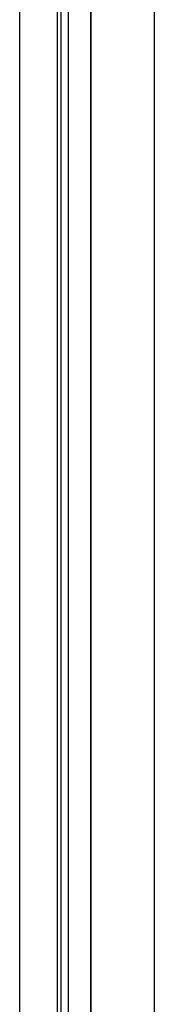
# Model space of a CAD drawing. Header units: millimetres. Extents: x -93 to 0, y 0 to 191.
# Tile 44 of 150: x -93 to -89.4, y 69.15 to 95.6. Entities that reach past the tile are written whole.
import ezdxf

# ---------------------------------------------------------------- set-up
doc = ezdxf.new("R2010")
doc.units = ezdxf.units.MM
doc.layers.add('MAIN-1', color=7, linetype='Continuous')
doc.layers.add('MAIN-2', color=7, linetype='Continuous')

msp = doc.modelspace()

# ---------------------------------------------------------------- linework, layer by layer
at = {"layer": 'MAIN-1'}
for p, q in [((-93, 0), (-93, 187.5)), ((-92, 187.5), (-92, 0))]:
    msp.add_line(p, q, dxfattribs=at)
at = {"layer": 'MAIN-2'}
for p, q in [((-92, 187.5), (-92, 0)), ((-89.4, 185), (-89.4, 2.2)), ((-91.1, 16.6), (-91.1, 183.1)), ((-91.7, 167.05), (-91.7, 23.45)), ((-91.9, 146.55), (-91.9, 47.55)), ((-91.1, 146.55), (-91.1, 47.55))]:
    msp.add_line(p, q, dxfattribs=at)

doc.saveas('drawing.dxf')
